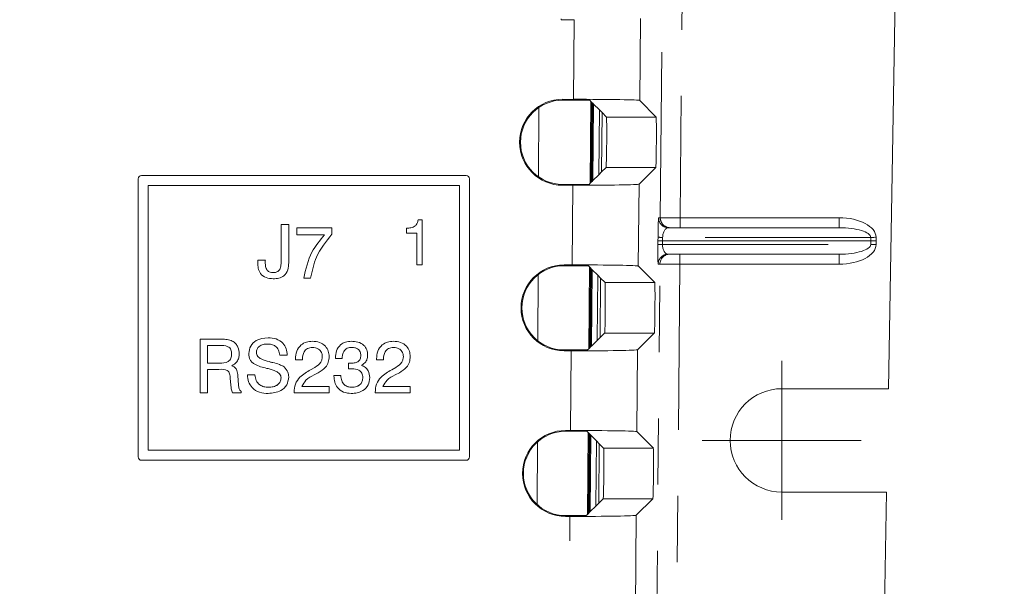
# Model space of a CAD drawing. Header units: inches. Extents: x 0.3 to 21.7, y 0.5 to 16.5.
# Tile 30 of 37: x 8.2 to 9.6, y 11.9 to 12.7. Entities that reach past the tile are written whole.
import ezdxf

# ---------------------------------------------------------------- set-up
doc = ezdxf.new("R2010")
doc.units = ezdxf.units.IN
doc.header["$MEASUREMENT"] = 0
doc.linetypes.add('PHANTOM', pattern=[0.5, 0.25, -0.05, 0.05, -0.05, 0.05, -0.05])
doc.styles.add('SLDTEXTSTYLE0', font='TXT', dxfattribs={"width": 0.75})
doc.dimstyles.new('SLDDIMSTYLE0', dxfattribs={"dimtxt": 0.12, "dimasz": 0.18, "dimexe": 0, "dimexo": 0.0625, "dimgap": 0.03, "dimtad": 0, "dimtih": 1, "dimtoh": 1, "dimzin": 12, "dimdsep": 46, "dimtxsty": 'SLDTEXTSTYLE0', "dimsah": 1, "dimcen": 0.09, "dimadec": 0, "dimazin": 0, "dimtfac": 1, "dimtofl": 0, "dimtmove": 0, "dimatfit": 3, "dimfxl": 1, "dimtolj": 1, "dimtzin": 12, "dimarcsym": 0})

# ---------------------------------------------------------------- blocks, each defined once
blk = doc.blocks.new('*D20')
at = {"color": 7, "linetype": 'Continuous', "lineweight": 0}
for p, q in [((9.5309, 14.5014), (12.1766, 14.5014)), ((12.0566, 14.5014), (12.0566, 13.0165)), ((12.0566, 11.3414), (12.0566, 12.8262)), ((9.4099, 11.3414), (12.1766, 11.3414))]:
    blk.add_line(p, q, dxfattribs=at)
for points in [[(12.0566, 14.5014), (12.0254, 14.3214), (12.0879, 14.3214)], [(12.0566, 11.3414), (12.0879, 11.5214), (12.0254, 11.5214)]]:
    blk.add_solid(points, dxfattribs=at)
at = {"color": 7, "linetype": 'Continuous', "lineweight": 0, "insert": (11.9015, 12.9795), "char_height": 0.12, "attachment_point": 1, "style": 'SLDTEXTSTYLE0'}
blk.add_mtext('3.16', dxfattribs=at)
blk = doc.blocks.new('*D22')
at = {"color": 7, "linetype": 'Continuous', "lineweight": 0}
for p, q in [((9.5309, 14.5014), (12.736, 14.5014)), ((12.616, 14.5014), (12.616, 12.8825)), ((12.616, 11.0734), (12.616, 12.6922)), ((9.0692, 11.0734), (12.736, 11.0734))]:
    blk.add_line(p, q, dxfattribs=at)
for points in [[(12.616, 14.5014), (12.5847, 14.3214), (12.6472, 14.3214)], [(12.616, 11.0734), (12.6472, 11.2534), (12.5847, 11.2534)]]:
    blk.add_solid(points, dxfattribs=at)
at = {"color": 7, "linetype": 'Continuous', "lineweight": 0, "insert": (12.4608, 12.8455), "char_height": 0.12, "attachment_point": 1, "style": 'SLDTEXTSTYLE0'}
blk.add_mtext('3.43', dxfattribs=at)
blk = doc.blocks.new('*D23')
at = {"color": 7, "linetype": 'Continuous', "lineweight": 0}
for p, q in [((9.3859, 14.5014), (13.5001, 14.5014)), ((13.3801, 14.5014), (13.3801, 12.8537)), ((13.3801, 11.0156), (13.3801, 12.6633)), ((7.248, 11.0156), (13.5001, 11.0156))]:
    blk.add_line(p, q, dxfattribs=at)
for points in [[(13.3801, 14.5014), (13.3489, 14.3214), (13.4114, 14.3214)], [(13.3801, 11.0156), (13.4114, 11.1956), (13.3489, 11.1956)]]:
    blk.add_solid(points, dxfattribs=at)
at = {"color": 7, "linetype": 'Continuous', "lineweight": 0, "insert": (13.225, 12.8166), "char_height": 0.12, "attachment_point": 1, "style": 'SLDTEXTSTYLE0'}
blk.add_mtext('3.49', dxfattribs=at)
blk = doc.blocks.new('SW_CENTERMARKSYMBOL_2')
at = {"color": 7, "linetype": 'Continuous', "lineweight": 0}
for q in [(0, 0.12), (-0.12, 0), (0, -0.12), (0.12, 0)]:
    blk.add_line((0, 0), q, dxfattribs=at)

msp = doc.modelspace()

# ---------------------------------------------------------------- linework, layer by layer
at = {"color": 7, "linetype": 'Continuous', "lineweight": 15}
for p, q in [((9.4905, 13.7634), (9.4626, 12.1694)), ((8.9687, 12.7265), (8.9883, 12.7265)), ((8.9873, 12.6063), (8.9708, 12.6063)), ((9.0118, 12.605), (8.9708, 12.605)), ((9.0137, 12.6031), (9.0118, 12.605)), ((9.1121, 12.5796), (9.0872, 12.6046)), ((8.9344, 12.4893), (8.9349, 12.5939)), ((9.0137, 12.6031), (9.0126, 12.4798)), ((9.0151, 12.6017), (9.0137, 12.6031)), ((9.014, 12.4812), (9.0151, 12.6017)), ((9.0164, 12.6005), (9.0151, 12.6017)), ((9.0164, 12.6005), (9.0153, 12.4824)), ((9.0177, 12.5991), (9.0164, 12.6005)), ((9.0167, 12.4838), (9.0177, 12.5991)), ((9.0263, 12.5905), (9.0177, 12.5991)), ((9.0254, 12.4924), (9.0263, 12.5905)), ((9.0304, 12.5863), (9.0263, 12.5905)), ((9.0304, 12.5863), (9.0296, 12.4966)), ((9.037, 12.5796), (9.0304, 12.5863)), ((9.0296, 12.4966), (9.0364, 12.5033)), ((9.0862, 12.4783), (9.1114, 12.5033)), ((8.3302, 12.4864), (8.3302, 12.4864)), ((8.3302, 12.4864), (8.3302, 12.0664)), ((8.8252, 12.4914), (8.3352, 12.4914)), ((8.8252, 12.4914), (8.3352, 12.4914)), ((8.8302, 12.4864), (8.8302, 12.4864)), ((8.8302, 12.0664), (8.8302, 12.4864)), ((9.0167, 12.4838), (9.0254, 12.4924)), ((9.0254, 12.4924), (9.0296, 12.4966)), ((8.8152, 12.4764), (8.3452, 12.4764)), ((8.3452, 12.4764), (8.3452, 12.0764)), ((8.8152, 12.0764), (8.8152, 12.4764)), ((8.9708, 12.4779), (9.0107, 12.4779)), ((8.9708, 12.4766), (8.9862, 12.4766)), ((9.0107, 12.4779), (9.0126, 12.4798)), ((9.0126, 12.4798), (9.014, 12.4812)), ((9.014, 12.4812), (9.0153, 12.4824)), ((9.0153, 12.4824), (9.0167, 12.4838)), ((8.5459, 12.4173), (8.5573, 12.4173)), ((8.5459, 12.4173), (8.5573, 12.4173)), ((8.5459, 12.4173), (8.5459, 12.4173)), ((8.5459, 12.364), (8.5459, 12.4173)), ((8.5573, 12.4173), (8.5573, 12.4173)), ((8.5573, 12.4173), (8.5573, 12.3596)), ((8.5697, 12.4121), (8.6226, 12.4121)), ((8.5697, 12.4121), (8.6226, 12.4121)), ((8.5697, 12.4121), (8.5697, 12.4121)), ((8.5697, 12.4018), (8.5697, 12.4121)), ((8.6226, 12.4121), (8.6226, 12.4121)), ((8.6226, 12.4121), (8.6226, 12.4027)), ((8.7352, 12.4045), (8.7352, 12.4118)), ((8.7352, 12.4118), (8.7352, 12.4118)), ((8.7526, 12.4245), (8.7588, 12.4245)), ((8.7526, 12.4245), (8.7588, 12.4245)), ((8.7526, 12.4245), (8.7526, 12.4245)), ((8.7588, 12.4245), (8.7588, 12.3564)), ((8.7588, 12.4245), (8.7588, 12.4245)), ((9.1307, 12.4125), (9.3883, 12.4125)), ((8.6115, 12.4018), (8.5697, 12.4018)), ((8.7506, 12.4045), (8.7352, 12.4045)), ((8.7506, 12.3564), (8.7506, 12.4045)), ((9.4362, 12.3925), (9.1217, 12.3925)), ((9.4362, 12.3925), (9.4443, 12.3925)), ((9.3883, 12.3725), (9.1301, 12.3725)), ((8.5106, 12.36), (8.5106, 12.36)), ((8.5107, 12.3634), (8.5221, 12.3634)), ((8.5107, 12.3634), (8.5221, 12.3634)), ((8.5107, 12.3634), (8.5107, 12.3634)), ((8.5221, 12.3634), (8.5221, 12.3634)), ((8.5459, 12.364), (8.5459, 12.364)), ((8.7588, 12.3564), (8.7506, 12.3564)), ((8.9851, 12.3564), (8.973, 12.3564)), ((9.0097, 12.3551), (8.973, 12.3551)), ((9.0115, 12.3532), (9.0097, 12.3551)), ((9.0115, 12.3532), (9.0104, 12.2297)), ((9.0129, 12.3518), (9.0115, 12.3532)), ((9.0119, 12.2312), (9.0129, 12.3518)), ((9.0142, 12.3505), (9.0129, 12.3518)), ((9.1099, 12.3296), (9.0851, 12.3547)), ((8.534, 12.3447), (8.534, 12.3447)), ((8.5446, 12.3509), (8.5446, 12.3509)), ((8.9335, 12.2417), (8.9339, 12.3416)), ((9.0142, 12.3505), (9.0131, 12.2324)), ((9.0156, 12.3491), (9.0142, 12.3505)), ((9.0146, 12.2338), (9.0156, 12.3491)), ((9.0241, 12.3406), (9.0156, 12.3491)), ((9.0232, 12.2424), (9.0241, 12.3406)), ((9.0282, 12.3364), (9.0241, 12.3406)), ((8.5904, 12.3364), (8.5801, 12.3364)), ((8.5801, 12.3364), (8.5801, 12.3364)), ((9.0282, 12.3364), (9.0274, 12.2466)), ((9.0349, 12.3296), (9.0282, 12.3364)), ((9.0274, 12.2466), (9.0342, 12.2533)), ((9.084, 12.2283), (9.1093, 12.2533)), ((8.4235, 12.2442), (8.4545, 12.2442)), ((8.4235, 12.2442), (8.4545, 12.2442)), ((8.4235, 12.1633), (8.4235, 12.2442)), ((8.4235, 12.2442), (8.4235, 12.2442)), ((8.4348, 12.2348), (8.4348, 12.2079)), ((8.4527, 12.2348), (8.4348, 12.2348)), ((8.4545, 12.2442), (8.4545, 12.2442)), ((8.4722, 12.2414), (8.4722, 12.2414)), ((8.5262, 12.2462), (8.5262, 12.2462)), ((8.5932, 12.2411), (8.5932, 12.2411)), ((8.6518, 12.2411), (8.6518, 12.2411)), ((8.7156, 12.2411), (8.7156, 12.2411)), ((9.0131, 12.2324), (9.0146, 12.2338)), ((9.0146, 12.2338), (9.0232, 12.2424)), ((9.0232, 12.2424), (9.0274, 12.2466)), ((8.4826, 12.2221), (8.4826, 12.2221)), ((8.4971, 12.2224), (8.4971, 12.2224)), ((8.5552, 12.2203), (8.5438, 12.2203)), ((8.5552, 12.2203), (8.5552, 12.2203)), ((8.6184, 12.218), (8.6184, 12.218)), ((8.6765, 12.2204), (8.6765, 12.2204)), ((8.7408, 12.218), (8.7408, 12.218)), ((8.973, 12.2279), (9.0086, 12.2279)), ((8.973, 12.2266), (8.984, 12.2266)), ((9.0086, 12.2279), (9.0104, 12.2297)), ((9.0104, 12.2297), (9.0119, 12.2312)), ((9.0119, 12.2312), (9.0131, 12.2324)), ((8.4348, 12.2079), (8.4527, 12.2079)), ((8.4348, 12.2079), (8.4527, 12.2079)), ((8.4527, 12.2079), (8.4527, 12.2079)), ((8.5277, 12.2103), (8.5277, 12.2103)), ((8.532, 12.2092), (8.532, 12.2092)), ((8.5332, 12.2089), (8.5332, 12.2089)), ((8.5676, 12.2131), (8.5676, 12.2144)), ((8.5676, 12.2144), (8.5676, 12.2144)), ((8.578, 12.2131), (8.5676, 12.2131)), ((8.578, 12.214), (8.578, 12.2131)), ((8.6278, 12.2157), (8.6278, 12.2157)), ((8.6278, 12.2151), (8.6278, 12.2157)), ((8.6382, 12.2151), (8.6278, 12.2151)), ((8.6474, 12.1993), (8.6475, 12.208)), ((8.6474, 12.1993), (8.6475, 12.208)), ((8.6475, 12.208), (8.6475, 12.208)), ((8.6507, 12.2079), (8.6507, 12.2079)), ((8.69, 12.2144), (8.69, 12.2144)), ((8.69, 12.2131), (8.69, 12.2144)), ((8.7004, 12.2131), (8.69, 12.2131)), ((8.7004, 12.214), (8.7004, 12.2131)), ((8.4519, 12.1985), (8.4349, 12.1985)), ((8.4349, 12.1985), (8.4349, 12.1633)), ((8.4805, 12.1887), (8.4815, 12.1751)), ((8.4805, 12.1887), (8.4815, 12.1751)), ((8.4805, 12.1887), (8.4805, 12.1887)), ((8.495, 12.1902), (8.5064, 12.1902)), ((8.495, 12.1902), (8.5064, 12.1902)), ((8.495, 12.1902), (8.495, 12.1902)), ((8.5064, 12.1902), (8.5064, 12.1902)), ((8.5506, 12.2023), (8.5506, 12.2023)), ((8.5904, 12.198), (8.5969, 12.2016)), ((8.5904, 12.198), (8.5969, 12.2016)), ((8.5904, 12.198), (8.5904, 12.198)), ((8.602, 12.1936), (8.5956, 12.1902)), ((8.5969, 12.2016), (8.5969, 12.2016)), ((8.6257, 12.1892), (8.6361, 12.1892)), ((8.6257, 12.1892), (8.6361, 12.1892)), ((8.6257, 12.1886), (8.6257, 12.1892)), ((8.6257, 12.1892), (8.6257, 12.1892)), ((8.6361, 12.1892), (8.6361, 12.1892)), ((8.6478, 12.1994), (8.6474, 12.1993)), ((8.6474, 12.1993), (8.6474, 12.1993)), ((8.7128, 12.198), (8.7193, 12.2016)), ((8.7128, 12.198), (8.7193, 12.2016)), ((8.7128, 12.198), (8.7128, 12.198)), ((8.7244, 12.1936), (8.718, 12.1902)), ((8.7193, 12.2016), (8.7193, 12.2016)), ((8.4701, 12.1746), (8.4691, 12.1854)), ((8.4701, 12.1743), (8.4701, 12.1746)), ((8.4815, 12.1751), (8.4815, 12.1751)), ((8.5573, 12.1872), (8.5573, 12.1872)), ((8.6796, 12.1863), (8.6796, 12.1863)), ((8.4349, 12.1633), (8.4235, 12.1633)), ((8.4857, 12.1633), (8.4725, 12.1633)), ((8.4857, 12.1656), (8.4857, 12.1633)), ((8.4857, 12.1656), (8.4857, 12.1656)), ((8.5265, 12.1716), (8.5265, 12.1716)), ((8.5656, 12.1633), (8.5656, 12.1639)), ((8.5656, 12.1639), (8.5656, 12.1639)), ((8.6184, 12.1633), (8.5656, 12.1633)), ((8.5773, 12.1726), (8.6184, 12.1726)), ((8.5773, 12.1726), (8.6184, 12.1726)), ((8.6184, 12.1726), (8.6184, 12.1633)), ((8.6184, 12.1726), (8.6184, 12.1726)), ((8.6528, 12.1716), (8.6528, 12.1716)), ((8.6879, 12.1633), (8.6879, 12.1639)), ((8.6879, 12.1639), (8.6879, 12.1639)), ((8.7408, 12.1633), (8.6879, 12.1633)), ((8.6997, 12.1726), (8.7408, 12.1726)), ((8.6997, 12.1726), (8.7408, 12.1726)), ((8.7408, 12.1726), (8.7408, 12.1633)), ((8.7408, 12.1726), (8.7408, 12.1726)), ((9.4626, 12.1694), (9.3017, 12.1694)), ((8.983, 12.1064), (8.9752, 12.1064)), ((9.0075, 12.1051), (8.9752, 12.1051)), ((9.0093, 12.1033), (9.0075, 12.1051)), ((9.0093, 12.1033), (9.0082, 11.9797)), ((9.0108, 12.1018), (9.0093, 12.1033)), ((9.0097, 11.9811), (9.0108, 12.1018)), ((9.012, 12.1006), (9.0108, 12.1018)), ((9.012, 12.1006), (9.0109, 11.9823)), ((9.0134, 12.0992), (9.012, 12.1006)), ((9.0124, 11.9838), (9.0134, 12.0992)), ((9.0219, 12.0906), (9.0134, 12.0992)), ((9.1078, 12.0796), (9.083, 12.1047)), ((8.9325, 11.9944), (8.9329, 12.0889)), ((9.021, 11.9923), (9.0219, 12.0906)), ((9.026, 12.0864), (9.0219, 12.0906)), ((9.026, 12.0864), (9.0253, 11.9966)), ((9.0328, 12.0796), (9.026, 12.0864)), ((8.3452, 12.0764), (8.8152, 12.0764)), ((8.3452, 12.0764), (8.8152, 12.0764)), ((8.3352, 12.0614), (8.8252, 12.0614)), ((9.3017, 12.0134), (9.4599, 12.0134)), ((9.4599, 12.0134), (9.4499, 11.4396)), ((9.021, 11.9923), (9.0253, 11.9966)), ((9.0253, 11.9966), (9.0321, 12.0033)), ((9.0819, 11.9783), (9.1071, 12.0033)), ((9.0082, 11.9797), (9.0097, 11.9811)), ((9.0097, 11.9811), (9.0109, 11.9823)), ((9.0109, 11.9823), (9.0124, 11.9838)), ((9.0124, 11.9838), (9.021, 11.9923)), ((8.9752, 11.9779), (9.0064, 11.9779)), ((8.9752, 11.9766), (8.9819, 11.9766)), ((9.0064, 11.9779), (9.0082, 11.9797))]:
    msp.add_line(p, q, dxfattribs=at)
at = {"color": 7, "linetype": 'PHANTOM', "lineweight": 0}
for p, q in [((9.1183, 12.4276), (9.1265, 13.3615)), ((9.1565, 13.3614), (9.1483, 12.4275)), ((8.9687, 12.7279), (8.9687, 12.7265)), ((8.9873, 12.6063), (8.9883, 12.7265)), ((9.0883, 12.7283), (9.0872, 12.6046)), ((8.9708, 12.605), (8.9708, 12.6063)), ((9.037, 12.5796), (9.1121, 12.5796)), ((9.0364, 12.5033), (9.1114, 12.5033)), ((8.3352, 12.4914), (8.3352, 12.4914)), ((8.8252, 12.4914), (8.8252, 12.4914)), ((8.9708, 12.4779), (8.9708, 12.4766)), ((8.9851, 12.3564), (8.9862, 12.4766)), ((9.0862, 12.4783), (9.0851, 12.3547)), ((9.1157, 12.4276), (9.1183, 12.4276)), ((9.1483, 12.4275), (9.1483, 12.4125)), ((9.1483, 12.4275), (9.3883, 12.4275)), ((9.3883, 12.4275), (9.3883, 12.4125)), ((9.1148, 12.3926), (9.1149, 12.3982)), ((9.1218, 12.3978), (9.1217, 12.3925)), ((9.436, 12.3978), (9.1218, 12.3978)), ((9.4362, 12.3925), (9.436, 12.3978)), ((9.4441, 12.398), (9.4443, 12.3925)), ((9.1148, 12.3871), (9.1148, 12.3926)), ((9.1217, 12.3925), (9.1217, 12.3872)), ((9.1217, 12.3872), (9.436, 12.3872)), ((9.436, 12.3872), (9.4362, 12.3925)), ((9.4443, 12.3925), (9.4441, 12.387)), ((9.1477, 12.3725), (9.1477, 12.3575)), ((9.3883, 12.3725), (9.3883, 12.3575)), ((8.973, 12.3551), (8.973, 12.3564)), ((9.1118, 11.6747), (9.1177, 12.3576)), ((9.1177, 12.3576), (9.1151, 12.3576)), ((9.1477, 12.3575), (9.1418, 11.6746)), ((9.3883, 12.3575), (9.1477, 12.3575)), ((9.0349, 12.3296), (9.1099, 12.3296)), ((9.0342, 12.2533), (9.1093, 12.2533)), ((8.973, 12.2279), (8.973, 12.2266)), ((8.983, 12.1064), (8.984, 12.2266)), ((9.084, 12.2283), (9.083, 12.1047)), ((8.9752, 12.1051), (8.9752, 12.1064)), ((9.0328, 12.0796), (9.1078, 12.0796)), ((9.0321, 12.0033), (9.1071, 12.0033)), ((8.9751, 11.1896), (8.9819, 11.9766)), ((8.9752, 11.9779), (8.9752, 11.9766)), ((9.0819, 11.9783), (9.0751, 11.1896))]:
    msp.add_line(p, q, dxfattribs=at)
at = {"color": 7, "linetype": 'PHANTOM', "lineweight": 0, "flags": 128}
for points in [[(9.1183, 12.4276), (9.119, 12.4276), (9.1208, 12.4276), (9.1236, 12.4276), (9.1273, 12.4276), (9.1318, 12.4276), (9.137, 12.4276), (9.1426, 12.4275), (9.1483, 12.4275)], [(9.4441, 12.398), (9.443, 12.398), (9.442, 12.398), (9.4409, 12.3979), (9.4399, 12.3979), (9.4389, 12.3979), (9.4379, 12.3978), (9.437, 12.3978), (9.436, 12.3978)], [(9.436, 12.3872), (9.437, 12.3872), (9.4379, 12.3872), (9.4389, 12.3871), (9.4399, 12.3871), (9.4409, 12.3871), (9.442, 12.387), (9.443, 12.387), (9.4441, 12.387)], [(9.1177, 12.3576), (9.1184, 12.3576), (9.1202, 12.3576), (9.123, 12.3576), (9.1267, 12.3576), (9.1312, 12.3576), (9.1364, 12.3576), (9.1419, 12.3575), (9.1477, 12.3575)]]:
    msp.add_lwpolyline(points, dxfattribs=at)
at = {"color": 7, "linetype": 'Continuous', "lineweight": 15}
for centre, radius, start, end in [((8.9708, 12.5415), 0.0649, 90, 270), ((8.9708, 12.5415), 0.0636, 90, 270), ((8.3352, 12.4864), 0.005, 89.9916, 180), ((8.3352, 12.4864), 0.005, 89.9916, 180), ((8.8252, 12.4864), 0.005, 360, 90.0084), ((8.8252, 12.4864), 0.005, 360, 90.0084), ((8.973, 12.2915), 0.0649, 90, 270), ((8.973, 12.2915), 0.0636, 90, 270), ((9.3017, 12.0914), 0.078, 90, 270), ((8.9752, 12.0415), 0.0649, 90, 270), ((8.9752, 12.0415), 0.0636, 90, 270), ((8.3352, 12.0664), 0.005, 180, 270.0065), ((8.8252, 12.0664), 0.005, 269.9935, 0)]:
    msp.add_arc(centre, radius, start, end, dxfattribs=at)
at = {"color": 7, "linetype": 'PHANTOM', "lineweight": 0}
for centre, radius, start, end in [((9.1307, 12.4275), 0.015, 179.4941, 269.9983), ((9.1333, 12.4275), 0.015, 179.4963, 269.996), ((9.1212, 12.4491), 0.0513, 262.8797, 270.6461), ((9.1199, 12.2986), 0.0886, 88.8346, 93.3247), ((9.1301, 12.3575), 0.015, 90.0046, 179.5052), ((9.1327, 12.3575), 0.015, 90.0046, 179.5052)]:
    msp.add_arc(centre, radius, start, end, dxfattribs=at)
at = {"color": 7, "linetype": 'Continuous', "lineweight": 15}
for centre, major_axis, ratio, start_param, end_param in [((8.9872, 12.6046), (0.1, 0), 0.017458, 0.017304, 1.570572), ((9.0367, 12.5414), (0.0003, 0.0382), 0.017454, 3.159198, 6.265884), ((9.1117, 12.5414), (0.0003, 0.0382), 0.017454, 3.159198, 6.265884), ((8.9862, 12.4783), (0.1, 0), 0.017452, 4.712314, 6.265582), ((9.1298, 12.3925), (0.015, -0.0001), 0.005619, 3.159049, 4.145502), ((9.1337, 12.8222), (0.012, 0.4297), 0.029427, 3.14205, 3.142415), ((8.9851, 12.3546), (0.1, 0), 0.017458, 0.017304, 1.570572), ((9.0346, 12.2915), (0.0003, 0.0382), 0.017454, 3.159198, 6.265884), ((9.1096, 12.2915), (0.0003, 0.0382), 0.017454, 3.159198, 6.265884), ((8.984, 12.2283), (0.1, 0), 0.017452, 4.712314, 6.265582), ((8.983, 12.1046), (0.1, 0), 0.017458, 0.017304, 1.570572), ((9.0324, 12.0415), (0.0003, 0.0382), 0.017454, 3.159198, 6.265884), ((9.1074, 12.0415), (0.0003, 0.0382), 0.017454, 3.159198, 6.265884), ((8.9819, 11.9783), (0.1, 0), 0.017452, 4.712314, 6.265582)]:
    msp.add_ellipse(centre, major_axis=major_axis, ratio=ratio, start_param=start_param, end_param=end_param, dxfattribs=at)
at = {"color": 7, "linetype": 'PHANTOM', "lineweight": 0}
for centre, major_axis, ratio, start_param, end_param in [((9.1155, 12.3976), (0.0003, 0.03), 0.020924, 0.000185, 1.553528), ((9.3883, 12.3975), (0.0559, 0), 0.537117, 0.017453, 1.570796), ((9.1305, 12.3975), (0.0004, 0.015), 0.578698, 0.015362, 1.568705), ((9.3883, 12.3975), (0.0478, 0), 0.313828, 0.017453, 1.570796), ((9.1154, 12.3876), (0.0003, 0.03), 0.020924, 1.588434, 3.141777), ((9.1304, 12.3875), (0.0004, 0.015), 0.578698, 1.603611, 3.156954), ((9.3883, 12.3875), (0.0478, 0), 0.313828, 4.712389, 6.265732), ((9.3883, 12.3875), (0.0559, 0), 0.537117, 4.712389, 6.265732)]:
    msp.add_ellipse(centre, major_axis=major_axis, ratio=ratio, start_param=start_param, end_param=end_param, dxfattribs=at)
at = {"color": 7, "linetype": 'Continuous', "lineweight": 15}
for points, knots in [([(8.7352, 12.4118), (8.7374, 12.4119), (8.7419, 12.4121), (8.748, 12.4144), (8.7517, 12.4192), (8.7523, 12.4227), (8.7526, 12.4245)], [0, 0, 0, 0, 0.281056, 0.560359, 0.779677, 1, 1, 1, 1]), ([(8.7352, 12.4118), (8.7374, 12.4119), (8.7419, 12.4121), (8.748, 12.4144), (8.7517, 12.4192), (8.7523, 12.4227), (8.7526, 12.4245)], [0, 0, 0, 0, 0.281056, 0.560359, 0.779677, 1, 1, 1, 1]), ([(8.5801, 12.3364), (8.5831, 12.35), (8.5886, 12.3743), (8.6045, 12.3934), (8.6115, 12.4018)], [0, 0, 0, 0, 0.559313, 1, 1, 1, 1]), ([(8.5801, 12.3364), (8.5831, 12.35), (8.5886, 12.3743), (8.6045, 12.3934), (8.6115, 12.4018)], [0, 0, 0, 0, 0.559313, 1, 1, 1, 1]), ([(8.6226, 12.4027), (8.6137, 12.3917), (8.5977, 12.372), (8.5927, 12.3473), (8.5904, 12.3364)], [0, 0, 0, 0, 0.559551, 1, 1, 1, 1]), ([(8.5106, 12.36), (8.5106, 12.3606), (8.5106, 12.3618), (8.5107, 12.3629), (8.5107, 12.3634)], [0, 0, 0, 0, 0.560049, 1, 1, 1, 1]), ([(8.5106, 12.36), (8.5106, 12.3606), (8.5106, 12.3618), (8.5107, 12.3629), (8.5107, 12.3634)], [0, 0, 0, 0, 0.560048, 1, 1, 1, 1]), ([(8.534, 12.3354), (8.5303, 12.3356), (8.523, 12.336), (8.5144, 12.3425), (8.511, 12.3514), (8.5107, 12.3571), (8.5106, 12.36)], [0, 0, 0, 0, 0.280657, 0.558414, 0.778749, 1, 1, 1, 1]), ([(8.5221, 12.3634), (8.5221, 12.3628), (8.522, 12.3616), (8.522, 12.3605), (8.522, 12.36)], [0, 0, 0, 0, 0.559925, 1, 1, 1, 1]), ([(8.522, 12.36), (8.5221, 12.3579), (8.5222, 12.3538), (8.5243, 12.348), (8.5291, 12.345), (8.5324, 12.3448), (8.534, 12.3447)], [0, 0, 0, 0, 0.281516, 0.560537, 0.779373, 1, 1, 1, 1]), ([(8.522, 12.36), (8.5221, 12.3579), (8.5222, 12.3538), (8.5243, 12.348), (8.5291, 12.345), (8.5324, 12.3448), (8.534, 12.3447)], [0, 0, 0, 0, 0.281516, 0.560537, 0.779373, 1, 1, 1, 1]), ([(8.5573, 12.3596), (8.5571, 12.356), (8.5568, 12.3488), (8.5513, 12.3396), (8.5425, 12.3358), (8.5368, 12.3355), (8.534, 12.3354)], [0, 0, 0, 0, 0.281003, 0.558903, 0.778874, 1, 1, 1, 1]), ([(8.5446, 12.3509), (8.5451, 12.3533), (8.546, 12.3576), (8.5459, 12.3621), (8.5459, 12.364)], [0, 0, 0, 0, 0.558705, 1, 1, 1, 1]), ([(8.5446, 12.3509), (8.5451, 12.3533), (8.546, 12.3576), (8.5459, 12.3621), (8.5459, 12.364)], [0, 0, 0, 0, 0.558705, 1, 1, 1, 1]), ([(8.534, 12.3447), (8.5352, 12.3448), (8.5377, 12.3449), (8.5409, 12.3462), (8.5432, 12.3483), (8.5441, 12.35), (8.5446, 12.3509)], [0, 0, 0, 0, 0.280308, 0.559956, 0.779915, 1, 1, 1, 1]), ([(8.534, 12.3447), (8.5352, 12.3448), (8.5377, 12.3449), (8.5409, 12.3462), (8.5432, 12.3483), (8.5441, 12.35), (8.5446, 12.3509)], [0, 0, 0, 0, 0.280308, 0.559956, 0.779915, 1, 1, 1, 1]), ([(8.4712, 12.2219), (8.471, 12.2241), (8.4708, 12.2274), (8.4684, 12.2312), (8.4628, 12.2348), (8.4572, 12.2348), (8.4527, 12.2348)], [0, 0, 0, 0, 0.249913, 0.375109, 0.500286, 1, 1, 1, 1]), ([(8.4545, 12.2442), (8.4565, 12.2442), (8.4599, 12.2441), (8.4646, 12.2438), (8.4685, 12.243), (8.4709, 12.2419), (8.4722, 12.2414)], [0, 0, 0, 0, 0.3401834, 0.5602438, 0.7801666, 1, 1, 1, 1]), ([(8.4545, 12.2442), (8.4565, 12.2442), (8.4599, 12.2441), (8.4646, 12.2438), (8.4685, 12.243), (8.4709, 12.2419), (8.4722, 12.2414)], [0, 0, 0, 0, 0.340183, 0.560244, 0.780166, 1, 1, 1, 1]), ([(8.4722, 12.2414), (8.474, 12.2402), (8.4776, 12.2378), (8.4818, 12.231), (8.4823, 12.2255), (8.4826, 12.2221)], [0, 0, 0, 0, 0.280378, 0.560628, 1, 1, 1, 1]), ([(8.4722, 12.2414), (8.474, 12.2402), (8.4776, 12.2378), (8.4818, 12.231), (8.4823, 12.2255), (8.4826, 12.2221)], [0, 0, 0, 0, 0.280378, 0.5606286, 1, 1, 1, 1]), ([(8.4971, 12.2224), (8.4976, 12.2264), (8.4987, 12.2343), (8.5097, 12.2446), (8.5199, 12.2456), (8.5262, 12.2462)], [0, 0, 0, 0, 0.280043, 0.560265, 1, 1, 1, 1]), ([(8.4971, 12.2224), (8.4976, 12.2264), (8.4987, 12.2343), (8.5097, 12.2446), (8.5199, 12.2456), (8.5262, 12.2462)], [0, 0, 0, 0, 0.280043, 0.560265, 1, 1, 1, 1]), ([(8.5255, 12.2369), (8.5232, 12.2368), (8.5188, 12.2365), (8.513, 12.2339), (8.5091, 12.2294), (8.5087, 12.2259), (8.5085, 12.2241)], [0, 0, 0, 0, 0.280997, 0.560821, 0.780343, 1, 1, 1, 1]), ([(8.5438, 12.2203), (8.5434, 12.2229), (8.5427, 12.2281), (8.5378, 12.2339), (8.5316, 12.2366), (8.5275, 12.2368), (8.5255, 12.2369)], [0, 0, 0, 0, 0.280262, 0.558882, 0.779097, 1, 1, 1, 1]), ([(8.5262, 12.2462), (8.5303, 12.246), (8.5385, 12.2455), (8.5487, 12.2393), (8.5544, 12.23), (8.5549, 12.2236), (8.5552, 12.2203)], [0, 0, 0, 0, 0.280641, 0.559701, 0.779491, 1, 1, 1, 1]), ([(8.5262, 12.2462), (8.5303, 12.246), (8.5385, 12.2455), (8.5487, 12.2393), (8.5544, 12.23), (8.5549, 12.2236), (8.5552, 12.2203)], [0, 0, 0, 0, 0.280641, 0.559701, 0.779488, 1, 1, 1, 1]), ([(8.5676, 12.2144), (8.5679, 12.2183), (8.5685, 12.2262), (8.575, 12.2355), (8.584, 12.2405), (8.5901, 12.2409), (8.5932, 12.2411)], [0, 0, 0, 0, 0.280418, 0.55935, 0.77933, 1, 1, 1, 1]), ([(8.5676, 12.2144), (8.5679, 12.2183), (8.5685, 12.2262), (8.575, 12.2355), (8.584, 12.2405), (8.5901, 12.2409), (8.5932, 12.2411)], [0, 0, 0, 0, 0.280418, 0.55935, 0.77933, 1, 1, 1, 1]), ([(8.5932, 12.2411), (8.5968, 12.2408), (8.604, 12.2403), (8.6127, 12.2345), (8.6178, 12.2265), (8.6182, 12.2208), (8.6184, 12.218)], [0, 0, 0, 0, 0.280432, 0.559693, 0.779585, 1, 1, 1, 1]), ([(8.5932, 12.2411), (8.5968, 12.2408), (8.604, 12.2403), (8.6127, 12.2345), (8.6178, 12.2265), (8.6182, 12.2208), (8.6184, 12.218)], [0, 0, 0, 0, 0.280433, 0.559696, 0.779588, 1, 1, 1, 1]), ([(8.6278, 12.2157), (8.6281, 12.2194), (8.6286, 12.2268), (8.6347, 12.2356), (8.6431, 12.2405), (8.6489, 12.2409), (8.6518, 12.2411)], [0, 0, 0, 0, 0.28038, 0.559429, 0.779378, 1, 1, 1, 1]), ([(8.6278, 12.2157), (8.6281, 12.2194), (8.6286, 12.2268), (8.6347, 12.2356), (8.6431, 12.2405), (8.6489, 12.2409), (8.6518, 12.2411)], [0, 0, 0, 0, 0.28038, 0.559429, 0.779378, 1, 1, 1, 1]), ([(8.6518, 12.2411), (8.6552, 12.2409), (8.662, 12.2405), (8.6708, 12.236), (8.6759, 12.2284), (8.6763, 12.2231), (8.6765, 12.2204)], [0, 0, 0, 0, 0.280907, 0.56016, 0.779704, 1, 1, 1, 1]), ([(8.6518, 12.2411), (8.6552, 12.2409), (8.662, 12.2405), (8.6708, 12.236), (8.6759, 12.2284), (8.6763, 12.2231), (8.6765, 12.2204)], [0, 0, 0, 0, 0.280907, 0.560161, 0.779704, 1, 1, 1, 1]), ([(8.69, 12.2144), (8.6903, 12.2183), (8.6909, 12.2262), (8.6973, 12.2355), (8.7064, 12.2405), (8.7125, 12.2409), (8.7156, 12.2411)], [0, 0, 0, 0, 0.280414, 0.559342, 0.779319, 1, 1, 1, 1]), ([(8.69, 12.2144), (8.6903, 12.2183), (8.6909, 12.2262), (8.6973, 12.2355), (8.7064, 12.2405), (8.7125, 12.2409), (8.7156, 12.2411)], [0, 0, 0, 0, 0.280414, 0.559342, 0.779319, 1, 1, 1, 1]), ([(8.7156, 12.2411), (8.7192, 12.2408), (8.7264, 12.2403), (8.7351, 12.2345), (8.7402, 12.2265), (8.7406, 12.2208), (8.7408, 12.218)], [0, 0, 0, 0, 0.2804201, 0.5596853, 0.7795794, 1, 1, 1, 1]), ([(8.7156, 12.2411), (8.7192, 12.2408), (8.7264, 12.2403), (8.7351, 12.2345), (8.7402, 12.2265), (8.7406, 12.2208), (8.7408, 12.218)], [0, 0, 0, 0, 0.280421, 0.559687, 0.779582, 1, 1, 1, 1]), ([(8.4527, 12.2079), (8.4574, 12.208), (8.4632, 12.2081), (8.4686, 12.2123), (8.4708, 12.2163), (8.471, 12.2197), (8.4712, 12.2219)], [0, 0, 0, 0, 0.498715, 0.624093, 0.74958, 1, 1, 1, 1]), ([(8.4527, 12.2079), (8.4574, 12.208), (8.4632, 12.2081), (8.4686, 12.2123), (8.4708, 12.2163), (8.471, 12.2197), (8.4712, 12.2219)], [0, 0, 0, 0, 0.498715, 0.624093, 0.74958, 1, 1, 1, 1]), ([(8.4826, 12.2221), (8.4825, 12.22), (8.4822, 12.2158), (8.479, 12.2086), (8.4743, 12.2057), (8.4714, 12.2039)], [0, 0, 0, 0, 0.281121, 0.561724, 1, 1, 1, 1]), ([(8.5244, 12.2001), (8.518, 12.2017), (8.5101, 12.2036), (8.5019, 12.2089), (8.4979, 12.2142), (8.4974, 12.2191), (8.4971, 12.2224)], [0, 0, 0, 0, 0.50094, 0.626187, 0.751273, 1, 1, 1, 1]), ([(8.5085, 12.2241), (8.5086, 12.223), (8.5089, 12.2209), (8.5112, 12.2173), (8.5174, 12.213), (8.5236, 12.2114), (8.5277, 12.2103)], [0, 0, 0, 0, 0.124792, 0.249814, 0.499496, 1, 1, 1, 1]), ([(8.5085, 12.2241), (8.5086, 12.223), (8.5089, 12.2209), (8.5112, 12.2173), (8.5174, 12.213), (8.5236, 12.2114), (8.5277, 12.2103)], [0, 0, 0, 0, 0.124792, 0.249814, 0.499496, 1, 1, 1, 1]), ([(8.593, 12.2317), (8.5905, 12.2315), (8.5855, 12.2309), (8.5789, 12.2242), (8.5784, 12.2179), (8.578, 12.214)], [0, 0, 0, 0, 0.280554, 0.560291, 1, 1, 1, 1]), ([(8.6081, 12.2181), (8.6079, 12.2202), (8.6074, 12.2246), (8.6031, 12.2292), (8.598, 12.2315), (8.5946, 12.2316), (8.593, 12.2317)], [0, 0, 0, 0, 0.279576, 0.558527, 0.779023, 1, 1, 1, 1]), ([(8.5969, 12.2016), (8.6003, 12.2038), (8.6049, 12.2069), (8.6078, 12.2135), (8.608, 12.2165), (8.6081, 12.2181)], [0, 0, 0, 0, 0.558119, 0.779029, 1, 1, 1, 1]), ([(8.5969, 12.2016), (8.6003, 12.2038), (8.6049, 12.2069), (8.6078, 12.2135), (8.608, 12.2165), (8.6081, 12.2181)], [0, 0, 0, 0, 0.558119, 0.779029, 1, 1, 1, 1]), ([(8.6184, 12.218), (8.6182, 12.2151), (8.6178, 12.2093), (8.6124, 12.2), (8.6059, 12.196), (8.602, 12.1936)], [0, 0, 0, 0, 0.2803027, 0.5602131, 1, 1, 1, 1]), ([(8.6528, 12.2317), (8.6504, 12.2316), (8.6456, 12.2312), (8.6404, 12.2265), (8.6384, 12.2207), (8.6382, 12.217), (8.6382, 12.2151)], [0, 0, 0, 0, 0.280209, 0.558019, 0.778654, 1, 1, 1, 1]), ([(8.6507, 12.2079), (8.6526, 12.2079), (8.6563, 12.2081), (8.6609, 12.2093), (8.6639, 12.2117), (8.6658, 12.215), (8.666, 12.2178), (8.6662, 12.2197)], [0, 0, 0, 0, 0.250787, 0.500524, 0.625572, 0.750601, 1, 1, 1, 1]), ([(8.6507, 12.2079), (8.6526, 12.2079), (8.6563, 12.2081), (8.6609, 12.2093), (8.6639, 12.2117), (8.6658, 12.215), (8.666, 12.2178), (8.6662, 12.2197)], [0, 0, 0, 0, 0.250785, 0.500521, 0.625568, 0.750596, 1, 1, 1, 1]), ([(8.6662, 12.2197), (8.666, 12.2217), (8.6657, 12.2255), (8.6619, 12.2298), (8.6573, 12.2315), (8.6543, 12.2317), (8.6528, 12.2317)], [0, 0, 0, 0, 0.279971, 0.558274, 0.778795, 1, 1, 1, 1]), ([(8.6765, 12.2204), (8.6764, 12.2186), (8.6762, 12.215), (8.6737, 12.2089), (8.6697, 12.2064), (8.6673, 12.2048)], [0, 0, 0, 0, 0.281412, 0.562228, 1, 1, 1, 1]), ([(8.7153, 12.2317), (8.7129, 12.2315), (8.7079, 12.2309), (8.7013, 12.2242), (8.7007, 12.2179), (8.7004, 12.214)], [0, 0, 0, 0, 0.280554, 0.560291, 1, 1, 1, 1]), ([(8.7305, 12.2181), (8.7302, 12.2202), (8.7298, 12.2246), (8.7255, 12.2292), (8.7204, 12.2315), (8.717, 12.2316), (8.7153, 12.2317)], [0, 0, 0, 0, 0.279576, 0.558527, 0.779023, 1, 1, 1, 1]), ([(8.7193, 12.2016), (8.7226, 12.2038), (8.7273, 12.2069), (8.7301, 12.2135), (8.7303, 12.2165), (8.7305, 12.2181)], [0, 0, 0, 0, 0.558119, 0.779029, 1, 1, 1, 1]), ([(8.7193, 12.2016), (8.7226, 12.2038), (8.7273, 12.2069), (8.7301, 12.2135), (8.7303, 12.2165), (8.7305, 12.2181)], [0, 0, 0, 0, 0.558119, 0.779029, 1, 1, 1, 1]), ([(8.7408, 12.218), (8.7406, 12.2151), (8.7401, 12.2093), (8.7347, 12.2), (8.7283, 12.196), (8.7244, 12.1936)], [0, 0, 0, 0, 0.2803048, 0.5602143, 1, 1, 1, 1]), ([(8.4714, 12.2039), (8.4731, 12.2033), (8.4766, 12.202), (8.48, 12.1962), (8.4803, 12.1915), (8.4805, 12.1887)], [0, 0, 0, 0, 0.279979, 0.558329, 1, 1, 1, 1]), ([(8.4714, 12.2039), (8.4731, 12.2033), (8.4766, 12.202), (8.48, 12.1962), (8.4803, 12.1915), (8.4805, 12.1887)], [0, 0, 0, 0, 0.279981, 0.55833, 1, 1, 1, 1]), ([(8.5277, 12.2103), (8.5285, 12.2101), (8.5299, 12.2097), (8.5314, 12.2093), (8.532, 12.2092)], [0, 0, 0, 0, 0.559994, 1, 1, 1, 1]), ([(8.5277, 12.2103), (8.5285, 12.2101), (8.5299, 12.2097), (8.5314, 12.2093), (8.532, 12.2092)], [0, 0, 0, 0, 0.559994, 1, 1, 1, 1]), ([(8.532, 12.2092), (8.5322, 12.2091), (8.5326, 12.209), (8.533, 12.2089), (8.5332, 12.2089)], [0, 0, 0, 0, 0.5601853, 1, 1, 1, 1]), ([(8.532, 12.2092), (8.5322, 12.2091), (8.5326, 12.209), (8.533, 12.2089), (8.5332, 12.2089)], [0, 0, 0, 0, 0.5601853, 1, 1, 1, 1]), ([(8.5332, 12.2089), (8.5366, 12.2081), (8.5427, 12.2067), (8.5482, 12.2037), (8.5506, 12.2023)], [0, 0, 0, 0, 0.5609338, 1, 1, 1, 1]), ([(8.5332, 12.2089), (8.5366, 12.2081), (8.5427, 12.2067), (8.5482, 12.2037), (8.5506, 12.2023)], [0, 0, 0, 0, 0.5609337, 1, 1, 1, 1]), ([(8.6475, 12.208), (8.6481, 12.2079), (8.6492, 12.2079), (8.6502, 12.2079), (8.6507, 12.2079)], [0, 0, 0, 0, 0.560051, 1, 1, 1, 1]), ([(8.6475, 12.208), (8.6481, 12.2079), (8.6492, 12.2079), (8.6502, 12.2079), (8.6507, 12.2079)], [0, 0, 0, 0, 0.560051, 1, 1, 1, 1]), ([(8.6673, 12.2048), (8.6693, 12.2039), (8.6734, 12.2021), (8.6787, 12.1956), (8.6793, 12.1898), (8.6796, 12.1863)], [0, 0, 0, 0, 0.280905, 0.561115, 1, 1, 1, 1]), ([(8.6673, 12.2048), (8.6693, 12.2039), (8.6734, 12.2021), (8.6787, 12.1956), (8.6793, 12.1898), (8.6796, 12.1863)], [0, 0, 0, 0, 0.280905, 0.561116, 1, 1, 1, 1]), ([(8.4691, 12.1854), (8.4689, 12.1875), (8.4686, 12.1907), (8.4672, 12.1948), (8.4621, 12.1992), (8.4564, 12.1988), (8.4519, 12.1985)], [0, 0, 0, 0, 0.251042, 0.37643, 0.500407, 1, 1, 1, 1]), ([(8.5265, 12.1622), (8.522, 12.1625), (8.5132, 12.163), (8.5021, 12.1697), (8.4961, 12.1798), (8.4954, 12.1868), (8.495, 12.1902)], [0, 0, 0, 0, 0.2806582, 0.5594296, 0.7792978, 1, 1, 1, 1]), ([(8.5064, 12.1902), (8.5068, 12.1874), (8.5074, 12.1816), (8.5129, 12.1752), (8.5197, 12.172), (8.5243, 12.1717), (8.5265, 12.1716)], [0, 0, 0, 0, 0.279896, 0.558817, 0.779131, 1, 1, 1, 1]), ([(8.5064, 12.1902), (8.5068, 12.1874), (8.5074, 12.1816), (8.5129, 12.1752), (8.5197, 12.172), (8.5243, 12.1717), (8.5265, 12.1716)], [0, 0, 0, 0, 0.279896, 0.558817, 0.779131, 1, 1, 1, 1]), ([(8.5262, 12.1997), (8.5259, 12.1998), (8.5253, 12.1999), (8.5246, 12.2001), (8.5244, 12.2001)], [0, 0, 0, 0, 0.5599472, 1, 1, 1, 1]), ([(8.5459, 12.1859), (8.5457, 12.187), (8.5455, 12.1892), (8.5429, 12.1927), (8.5366, 12.1969), (8.5303, 12.1986), (8.5262, 12.1997)], [0, 0, 0, 0, 0.124671, 0.249605, 0.499313, 1, 1, 1, 1]), ([(8.5506, 12.2023), (8.5528, 12.1999), (8.5566, 12.1955), (8.5571, 12.1898), (8.5573, 12.1872)], [0, 0, 0, 0, 0.558301, 1, 1, 1, 1]), ([(8.5506, 12.2023), (8.5528, 12.1999), (8.5566, 12.1955), (8.5571, 12.1898), (8.5573, 12.1872)], [0, 0, 0, 0, 0.558301, 1, 1, 1, 1]), ([(8.5656, 12.1639), (8.5659, 12.1681), (8.5665, 12.1765), (8.5754, 12.1893), (8.5847, 12.1947), (8.5904, 12.198)], [0, 0, 0, 0, 0.279998, 0.559201, 1, 1, 1, 1]), ([(8.5656, 12.1639), (8.5659, 12.1681), (8.5665, 12.1765), (8.5754, 12.1893), (8.5847, 12.1947), (8.5904, 12.198)], [0, 0, 0, 0, 0.279997, 0.5592, 1, 1, 1, 1]), ([(8.5956, 12.1902), (8.5911, 12.188), (8.5832, 12.1839), (8.5791, 12.176), (8.5773, 12.1726)], [0, 0, 0, 0, 0.562611, 1, 1, 1, 1]), ([(8.6518, 12.1622), (8.6478, 12.1626), (8.64, 12.1633), (8.6309, 12.1702), (8.6263, 12.1794), (8.6259, 12.1856), (8.6257, 12.1886)], [0, 0, 0, 0, 0.280111, 0.559005, 0.779193, 1, 1, 1, 1]), ([(8.6361, 12.1892), (8.6363, 12.1866), (8.6367, 12.1815), (8.6407, 12.1752), (8.6467, 12.172), (8.6508, 12.1717), (8.6528, 12.1716)], [0, 0, 0, 0, 0.28069, 0.5594, 0.779264, 1, 1, 1, 1]), ([(8.6361, 12.1892), (8.6363, 12.1866), (8.6367, 12.1815), (8.6407, 12.1752), (8.6467, 12.172), (8.6508, 12.1717), (8.6528, 12.1716)], [0, 0, 0, 0, 0.28069, 0.5594, 0.779264, 1, 1, 1, 1]), ([(8.653, 12.1996), (8.652, 12.1996), (8.6503, 12.1995), (8.6486, 12.1994), (8.6478, 12.1994)], [0, 0, 0, 0, 0.560012, 1, 1, 1, 1]), ([(8.6693, 12.1863), (8.669, 12.1886), (8.6685, 12.1931), (8.6623, 12.1989), (8.6565, 12.1993), (8.653, 12.1996)], [0, 0, 0, 0, 0.28026, 0.559716, 1, 1, 1, 1]), ([(8.6879, 12.1639), (8.6882, 12.1681), (8.6889, 12.1765), (8.6977, 12.1893), (8.7071, 12.1947), (8.7128, 12.198)], [0, 0, 0, 0, 0.279996, 0.5592, 1, 1, 1, 1]), ([(8.6879, 12.1639), (8.6882, 12.1681), (8.6889, 12.1765), (8.6977, 12.1893), (8.7071, 12.1947), (8.7128, 12.198)], [0, 0, 0, 0, 0.279996, 0.559199, 1, 1, 1, 1]), ([(8.718, 12.1902), (8.7135, 12.188), (8.7056, 12.1839), (8.7015, 12.176), (8.6997, 12.1726)], [0, 0, 0, 0, 0.562611, 1, 1, 1, 1]), ([(8.4725, 12.1633), (8.4718, 12.1653), (8.4705, 12.1688), (8.4702, 12.1726), (8.4701, 12.1743)], [0, 0, 0, 0, 0.558414, 1, 1, 1, 1]), ([(8.4815, 12.1751), (8.4817, 12.1731), (8.4819, 12.1702), (8.4836, 12.1669), (8.485, 12.166), (8.4857, 12.1656)], [0, 0, 0, 0, 0.560741, 0.780603, 1, 1, 1, 1]), ([(8.4815, 12.1751), (8.4817, 12.1731), (8.4819, 12.1702), (8.4836, 12.1669), (8.485, 12.166), (8.4857, 12.1656)], [0, 0, 0, 0, 0.560742, 0.780603, 1, 1, 1, 1]), ([(8.5573, 12.1872), (8.5567, 12.183), (8.5557, 12.1746), (8.5439, 12.1639), (8.5331, 12.1629), (8.5265, 12.1622)], [0, 0, 0, 0, 0.280017, 0.560001, 1, 1, 1, 1]), ([(8.5265, 12.1716), (8.5291, 12.1717), (8.5341, 12.172), (8.5407, 12.1748), (8.5452, 12.1799), (8.5456, 12.1839), (8.5459, 12.1859)], [0, 0, 0, 0, 0.281102, 0.560907, 0.780314, 1, 1, 1, 1]), ([(8.5265, 12.1716), (8.5291, 12.1717), (8.5342, 12.1718), (8.5387, 12.1743), (8.5409, 12.1756)], [0, 0, 0, 0, 0.501157, 1, 1, 1, 1]), ([(8.6796, 12.1863), (8.6792, 12.1824), (8.6783, 12.1746), (8.6702, 12.1665), (8.6609, 12.1627), (8.6548, 12.1624), (8.6518, 12.1622)], [0, 0, 0, 0, 0.27936, 0.558334, 0.778912, 1, 1, 1, 1]), ([(8.6528, 12.1716), (8.6551, 12.1717), (8.6598, 12.172), (8.6656, 12.1755), (8.6689, 12.1808), (8.6691, 12.1845), (8.6693, 12.1863)], [0, 0, 0, 0, 0.280661, 0.559753, 0.779526, 1, 1, 1, 1]), ([(8.6528, 12.1716), (8.6552, 12.1717), (8.6599, 12.1719), (8.6637, 12.1748), (8.6656, 12.1762)], [0, 0, 0, 0, 0.5014, 1, 1, 1, 1])]:
    msp.add_open_spline(points, degree=3, knots=knots, dxfattribs=at)

# ---------------------------------------------------------------- block references
at = {"color": 7, "linetype": 'Continuous', "lineweight": 0}
msp.add_blockref('SW_CENTERMARKSYMBOL_2', (9.3017, 12.0914), dxfattribs=at)

# ---------------------------------------------------------------- dimensions: what is measured, and where the dimension line sits
for base, p1, p2, picture, middle in [((13.3801, 11.0156), (9.3259, 14.5014), (7.188, 11.0156), '*D23', (13.3801, 12.7585)), ((12.616, 11.0734), (9.4709, 14.5014), (9.0092, 11.0734), '*D22', (12.616, 12.7874)), ((12.0566, 11.3414), (9.4709, 14.5014), (9.3499, 11.3414), '*D20', (12.0566, 12.9214))]:
    dim = msp.add_linear_dim(base=base, p1=p1, p2=p2, angle=90, dimstyle='SLDDIMSTYLE0', override={"dimtxt": 0.12, "dimexe": 0.12, "dimexo": 0.06, "dimgap": 0.12, "dimtad": 0, "dimtih": 1, "dimtoh": 1, "dimzin": 12, "dimtzin": 12}, dxfattribs=at)
    dim.commit()
    dim.dimension.update_dxf_attribs({"geometry": picture, "text_midpoint": middle, "dimtype": 160})

doc.saveas('drawing.dxf')
